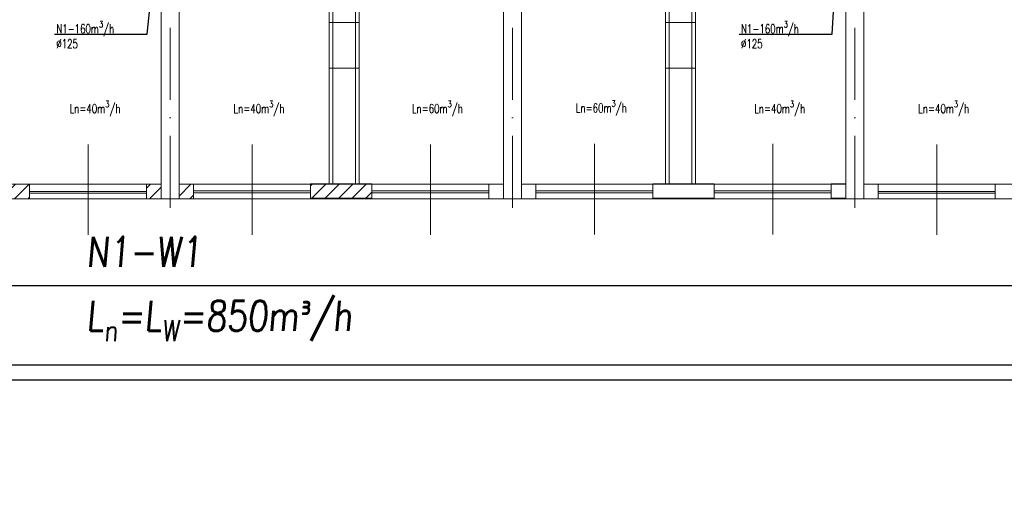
# Model space of a CAD drawing. Header units: millimetres. Extents: x -6513 to 30474, y -6915 to 65597.
# Tile 63 of 256: x -1902 to -262, y 9197 to 10007. Entities that reach past the tile are written whole.
import ezdxf

# ---------------------------------------------------------------- set-up
doc = ezdxf.new("R2010")
doc.units = ezdxf.units.MM
doc.linetypes.add('ACAD_ISO10W100', pattern=[18, 12, -3, 0, -3])
for name, color, linetype, lineweight in [('A_cienka', 8, 'Continuous', 5), ('A_osie', 8, 'ACAD_ISO10W100', 5), ('A_widok', 8, 'Continuous', 13), ('A_Wymiary', 8, 'Continuous', 9), ('DB-WM-nawiew-opis', 8, 'Continuous', 25), ('R-TABELKA', 8, 'Continuous', 25)]:
    doc.layers.add(name, color=color, linetype=linetype, lineweight=lineweight)
doc.layers.add('DB_WM_nawiew-opis', color=8, linetype='Continuous')
doc.layers.add('DB_WM_wywies-opis', color=8, linetype='Continuous')
doc.styles.add('ROMANSS', font='romans.shx', dxfattribs={"width": 0.8, "oblique": 5})
doc.styles.get("Standard").update_dxf_attribs({"font": 'txt.shx', "width": 0.9})

msp = doc.modelspace()

# ---------------------------------------------------------------- hatches: boundary and pattern name
at = {"layer": 'A_Wymiary'}
h = msp.add_hatch(dxfattribs=at)
h.set_pattern_fill('ANSI31', color=256, scale=5, style=0)
h.set_pattern_definition([(45, (-3028.741, 6614.855), (-11.22532, 11.22532), [])])
h.paths.add_polyline_path([(-2752.446, 9733.092), (-2776.446, 9733.092), (-2776.446, 9709.092), (-2752.446, 9709.092)])
h.paths.add_polyline_path([(-2455.446, 9733.092), (-2557.446, 9733.092), (-2557.446, 9709.092), (-2455.446, 9709.092)])
h.paths.add_polyline_path([(-2236.446, 9733.092), (-2260.446, 9733.092), (-2260.446, 9709.092), (-2236.446, 9709.092)])
h.paths.add_polyline_path([(-2182.446, 9733.092), (-2206.446, 9733.092), (-2206.446, 9709.092), (-2182.446, 9709.092)])
h.paths.add_polyline_path([(-1885.446, 9733.092), (-1987.446, 9733.092), (-1987.446, 9709.092), (-1885.446, 9709.092)])
h.paths.add_polyline_path([(-1315.446, 9733.092), (-1417.446, 9733.092), (-1417.446, 9709.934), (-1315.446, 9709.934)])
h.paths.add_polyline_path([(-1612.446, 9733.092), (-1636.446, 9733.092), (-1636.446, 9709.092), (-1612.446, 9709.092)])
h.paths.add_polyline_path([(-1666.446, 9733.092), (-1690.446, 9733.092), (-1690.446, 9709.092), (-1666.446, 9709.092)])

# ---------------------------------------------------------------- linework, layer by layer
at = {"layer": 'A_cienka'}
for p, q in [((-1336.446, 10002.42), (-1386.446, 10002.42)), ((-826.446, 10002.42), (-776.446, 10002.42)), ((-1336.446, 9926.339), (-1386.446, 9926.339)), ((-826.446, 9926.339), (-776.446, 9926.339)), ((-2206.446, 9733.092), (-1666.446, 9733.092)), ((-1636.446, 9733.092), (-1096.446, 9733.092)), ((-1417.446, 9721.934), (-1612.446, 9721.934)), ((-1315.446, 9721.934), (-1120.446, 9721.934)), ((-1066.446, 9733.092), (-526.446, 9733.092)), ((-847.446, 9721.934), (-1042.446, 9721.934)), ((-745.446, 9721.934), (-550.446, 9721.934)), ((-496.446, 9733.092), (43.554, 9733.092)), ((-2776.446, 9709.092), (2360.554, 9709.092)), ((-2776.446, 9709.092), (7544.554, 9709.092)), ((-1885.446, 9721.092), (-1690.446, 9721.092)), ((-1885.446, 9718.092), (-1690.446, 9718.092)), ((-1417.446, 9718.934), (-1612.446, 9718.934)), ((-1315.446, 9718.934), (-1120.446, 9718.934)), ((-847.446, 9718.934), (-1042.446, 9718.934)), ((-745.446, 9718.934), (-550.446, 9718.934)), ((-277.446, 9721.092), (-472.446, 9721.092)), ((-277.446, 9718.092), (-472.446, 9718.092))]:
    msp.add_line(p, q, dxfattribs=at)
at = {"layer": 'A_cienka', "ltscale": 10}
for p, q in [((-1787.946, 9648.693), (-1787.946, 9799.49)), ((-1514.946, 9648.693), (-1514.946, 9799.49)), ((-1217.946, 9648.693), (-1217.946, 9799.49)), ((-944.946, 9649.536), (-944.946, 9800.333)), ((-647.946, 9649.536), (-647.946, 9800.333)), ((-374.946, 9648.693), (-374.946, 9799.49))]:
    msp.add_line(p, q, dxfattribs=at)
at = {"layer": 'A_osie', "ltscale": 10}
for p, q in [((-1651.446, 9693.649), (-1651.446, 11445.708)), ((-1081.446, 9693.649), (-1081.446, 11445.708)), ((-511.446, 9693.649), (-511.446, 11445.708))]:
    msp.add_line(p, q, dxfattribs=at)
at = {"layer": 'A_widok', "ltscale": 5}
for p, q in [((-526.446, 9709.092), (-526.446, 10335.092)), ((-496.446, 9709.092), (-496.446, 10335.092)), ((-1666.446, 9709.092), (-1666.446, 10215.092)), ((-1636.446, 9709.092), (-1636.446, 10215.092)), ((-1096.446, 9709.092), (-1096.446, 10215.092)), ((-1066.446, 9709.092), (-1066.446, 10215.092)), ((-1386.446, 9733.934), (-1386.446, 10132.934)), ((-1380.446, 9733.934), (-1380.446, 10132.934)), ((-1342.446, 9733.934), (-1342.446, 10132.934)), ((-1336.446, 9733.934), (-1336.446, 10138.934)), ((-826.446, 9733.934), (-826.446, 10138.934)), ((-820.446, 9733.934), (-820.446, 10132.934)), ((-782.446, 9733.934), (-782.446, 10132.934)), ((-776.446, 9733.934), (-776.446, 10132.934)), ((-1666.446, 9709.092), (-1636.446, 9709.092)), ((-1096.446, 9709.092), (-1066.446, 9709.092)), ((-526.446, 9709.092), (-496.446, 9709.092))]:
    msp.add_line(p, q, dxfattribs=at)
for points in [[(-1987.446, 9709.092), (-1885.446, 9709.092), (-1885.446, 9733.092), (-1987.446, 9733.092)], [(-1666.446, 9733.092), (-1690.446, 9733.092), (-1690.446, 9709.092), (-1666.446, 9709.092)], [(-1636.446, 9733.092), (-1612.446, 9733.092), (-1612.446, 9709.092), (-1636.446, 9709.092)], [(-1417.446, 9709.934), (-1315.446, 9709.934), (-1315.446, 9733.934), (-1417.446, 9733.934)], [(-1096.446, 9733.092), (-1120.446, 9733.092), (-1120.446, 9709.092), (-1096.446, 9709.092)], [(-1066.446, 9733.092), (-1042.446, 9733.092), (-1042.446, 9709.092), (-1066.446, 9709.092)], [(-847.446, 9709.934), (-745.446, 9709.934), (-745.446, 9733.934), (-847.446, 9733.934)], [(-526.446, 9733.934), (-550.446, 9733.934), (-550.446, 9709.934), (-526.446, 9709.934)], [(-496.446, 9733.092), (-472.446, 9733.092), (-472.446, 9709.092), (-496.446, 9709.092)], [(-277.446, 9709.092), (-175.446, 9709.092), (-175.446, 9733.092), (-277.446, 9733.092)]]:
    msp.add_lwpolyline(points, close=True, dxfattribs=at)
at = {"layer": 'DB-WM-nawiew-opis'}
for points in [[(-1843.988, 9983.121), (-1689.295, 9983.121), (-1676.363, 10112.251)], [(-703.982, 9983.121), (-549.289, 9983.121), (-541.371, 10113.883)]]:
    msp.add_lwpolyline(points, dxfattribs=at)
at = {"layer": 'DB_WM_wywies-opis'}
msp.add_line((-2847.854, 9564.42), (115.444, 9564.42), dxfattribs=at)
at = {"layer": 'R-TABELKA'}
for p, q in [((-3011.084, 9432.163), (8302.828, 9432.163)), ((-3136.084, 9407.163), (8327.828, 9407.163))]:
    msp.add_line(p, q, dxfattribs=at)

# ---------------------------------------------------------------- texts
at = {"layer": 'DB-WM-nawiew-opis', "char_height": 15, "width": 37.14159, "attachment_point": 1}
for insert in [(-1840.804, 10004.731), (-700.797, 10004.731)]:
    msp.add_mtext('\\A1;{\\Fsimplex|c238;\\W0.7;N1-160m\\H0.7x;\\S3^ ;\\H1.4286x;/h\\P%%C125}', dxfattribs=dict(at, insert=insert))
at = {"layer": 'DB_WM_nawiew-opis', "char_height": 15, "width": 37.14159, "attachment_point": 1}
for s, insert in [('\\A1;{\\Fsimplex|c238;\\W0.7;Ln=40m\\H0.7x;\\S3^ ;\\H1.4286x;/h}', (-1818.693, 9871.843)), ('\\A1;{\\Fsimplex|c238;\\W0.7;Ln=40m\\H0.7x;\\S3^ ;\\H1.4286x;/h}', (-1545.693, 9871.843)), ('\\A1;{\\Fsimplex|c238;\\W0.7;Ln=60m\\H0.7x;\\S3^ ;\\H1.4286x;/h}', (-1248.693, 9871.843)), ('\\A1;{\\Fsimplex|c238;\\W0.7;Ln=60m\\H0.7x;\\S3^ ;\\H1.4286x;/h}', (-975.693, 9872.685)), ('\\A1;{\\Fsimplex|c238;\\W0.7;Ln=40m\\H0.7x;\\S3^ ;\\H1.4286x;/h}', (-678.693, 9871.843)), ('\\A1;{\\Fsimplex|c238;\\W0.7;Ln=40m\\H0.7x;\\S3^ ;\\H1.4286x;/h}', (-405.693, 9871.843))]:
    msp.add_mtext(s, dxfattribs=dict(at, insert=insert))
at = {"layer": 'DB_WM_wywies-opis', "char_height": 50, "width": 160.86486, "attachment_point": 1, "style": 'ROMANSS'}
for s, insert in [('N1-W1', (-1790.729, 9645.545)), ('\\A1;L{\\H0.7x;\\S^ n;}=L{\\H0.7x;\\S^ W;}=850m{\\fISOCPEUR|b0|i0|c238|p34;³}/h', (-1790.729, 9538.814))]:
    msp.add_mtext(s, dxfattribs=dict(at, insert=insert))

doc.saveas('drawing.dxf')
